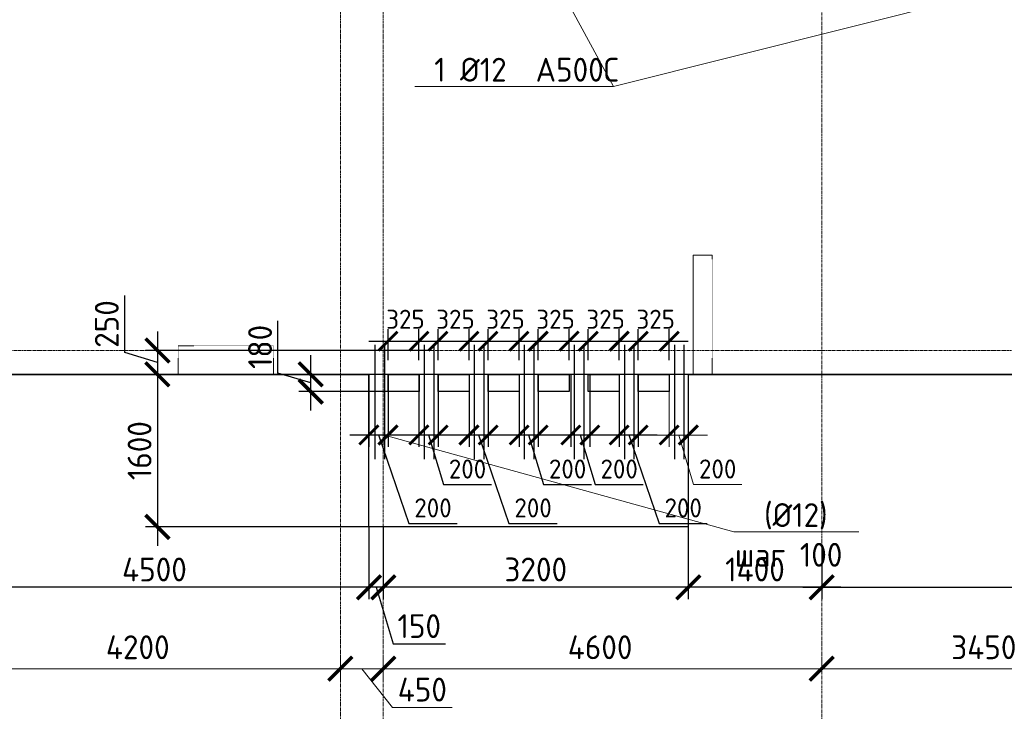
# Model space of a CAD drawing. Header units: millimetres. Extents: x 369815 to 1481759, y -423071 to -27917.
# Tile 210 of 256: x 937213 to 947542, y -94118 to -86863. Entities that reach past the tile are written whole.
import ezdxf
from ezdxf import colors
from ezdxf.entities.mleader import LeaderData, LeaderLine
from ezdxf.math import Vec2, Vec3

# ---------------------------------------------------------------- set-up
doc = ezdxf.new("R2010")
doc.units = ezdxf.units.MM
for name, pattern in [('______5', [1100, 800, -100, 100, -100]), ('DASHED', [7, 5, -2, 0]), ('осевая', [50.8, 31.75, -6.35, 6.35, -6.35])]:
    doc.linetypes.add(name, pattern=pattern)
for name, color, linetype, lineweight in [('RAZMER', 100, 'Continuous', 15), ('Оси', 40, '______5', 18), ('Перекрытие ж_бетон', 1, 'Continuous', 30), ('подоснова', 151, 'Continuous', 5), ('РАЗМЕРЫ', 1, 'Continuous', 9)]:
    doc.layers.add(name, color=color, linetype=linetype, lineweight=lineweight)
doc.layers.add('Колонна_ бетон', color=7, linetype='Continuous', lineweight=50, true_color=0xb4b496)
doc.styles.add('GOST-2.304_Type-B', font='GOST_Common.ttf')
doc.dimstyles.new('СПДС', dxfattribs={"dimscale": 100, "dimtxt": 2.5, "dimasz": 2.5, "dimexe": 1.25, "dimexo": 0, "dimtad": 1, "dimdec": 0, "dimtxsty": 'GOST-2.304_Type-B', "dimblk": 'ARCHTICK', "dimcen": 2.5, "dimdle": 2, "dimadec": 0, "dimazin": 2, "dimtfac": 0.75, "dimtdec": 0, "dimtmove": 1, "dimatfit": 3, "dimfxl": 1, "dimtolj": 1, "dimarcsym": 1})

# ---------------------------------------------------------------- blocks, each defined once
blk = doc.blocks.new('_ArchTick')
at = {"color": 0, "linetype": 'ByBlock', "const_width": 0.15}
blk.add_lwpolyline([(-0.5, -0.5), (0.5, 0.5)], dxfattribs=at)
blk = doc.blocks.new('*D2013')
at = {"color": 1, "lineweight": -2, "transparency": 16777216}
for p, q in [((-81605, -346039), (-81605, -345914)), ((-77405, -346039), (-77405, -345914)), ((-81805, -346039), (-77205, -346039))]:
    blk.add_line(p, q, dxfattribs=at)
at = {"layer": 'DEFPOINTS', "color": 0, "transparency": 16777216}
for p in [(-81605, -346039), (-77405, -346039), (-77405, -346039)]:
    blk.add_point(p, dxfattribs=at)
at = {"color": 1, "lineweight": -2, "transparency": 16777216, "xscale": 250, "yscale": 250, "zscale": 250, "rotation": 180}
blk.add_blockref('_ArchTick', (-81605, -346039), dxfattribs=at)
at = {"color": 1, "lineweight": -2, "transparency": 16777216, "xscale": 250, "yscale": 250, "zscale": 250}
blk.add_blockref('_ArchTick', (-77405, -346039), dxfattribs=at)
at = {"color": 1, "transparency": 16777216, "insert": (-79530, -345814), "char_height": 250, "width": 83333.33, "attachment_point": 5, "style": 'GOST-2.304_Type-B'}
blk.add_mtext('\\A1;4200', dxfattribs=at)
blk = doc.blocks.new('*D2014')
at = {"color": 1, "lineweight": -2, "transparency": 16777216}
for p, q in [((-76955, -346039), (-76955, -345914)), ((-72355, -346039), (-72355, -345914)), ((-77155, -346039), (-72155, -346039))]:
    blk.add_line(p, q, dxfattribs=at)
at = {"layer": 'DEFPOINTS', "color": 0, "transparency": 16777216}
for p in [(-76955, -346039), (-72355, -346039), (-72355, -346039)]:
    blk.add_point(p, dxfattribs=at)
at = {"color": 1, "lineweight": -2, "transparency": 16777216, "xscale": 250, "yscale": 250, "zscale": 250, "rotation": 180}
blk.add_blockref('_ArchTick', (-76955, -346039), dxfattribs=at)
at = {"color": 1, "lineweight": -2, "transparency": 16777216, "xscale": 250, "yscale": 250, "zscale": 250}
blk.add_blockref('_ArchTick', (-72355, -346039), dxfattribs=at)
at = {"color": 1, "transparency": 16777216, "insert": (-74680, -345814), "char_height": 250, "width": 83333.33, "attachment_point": 5, "style": 'GOST-2.304_Type-B'}
blk.add_mtext('\\A1;4600', dxfattribs=at)
blk = doc.blocks.new('*D2015')
at = {"color": 1, "lineweight": -2, "transparency": 16777216}
for p, q in [((-72355, -346039), (-72355, -345914)), ((-68905, -346039), (-68905, -345914)), ((-72555, -346039), (-68705, -346039))]:
    blk.add_line(p, q, dxfattribs=at)
at = {"layer": 'DEFPOINTS', "color": 0, "transparency": 16777216}
for p in [(-72355, -346039), (-68905, -346039), (-68905, -346039)]:
    blk.add_point(p, dxfattribs=at)
at = {"color": 1, "lineweight": -2, "transparency": 16777216, "xscale": 250, "yscale": 250, "zscale": 250, "rotation": 180}
blk.add_blockref('_ArchTick', (-72355, -346039), dxfattribs=at)
at = {"color": 1, "lineweight": -2, "transparency": 16777216, "xscale": 250, "yscale": 250, "zscale": 250}
blk.add_blockref('_ArchTick', (-68905, -346039), dxfattribs=at)
at = {"color": 1, "transparency": 16777216, "insert": (-70655, -345814), "char_height": 250, "width": 83333.33, "attachment_point": 5, "style": 'GOST-2.304_Type-B'}
blk.add_mtext('\\A1;3450', dxfattribs=at)
blk = doc.blocks.new('*D2024')
at = {"color": 1, "lineweight": -2, "transparency": 16777216}
for p, q in [((-77405, -345914), (-77405, -346164)), ((-76955, -345976), (-76955, -346164)), ((-76755, -346039), (-77605, -346039)), ((-77180, -346039), (-76858, -346445)), ((-76858, -346445), (-76233, -346445))]:
    blk.add_line(p, q, dxfattribs=at)
at = {"layer": 'DEFPOINTS', "color": 0, "transparency": 16777216}
for p in [(-77405, -345914), (-76955, -345976), (-77405, -346039)]:
    blk.add_point(p, dxfattribs=at)
at = {"color": 1, "lineweight": -2, "transparency": 16777216, "xscale": 250, "yscale": 250, "zscale": 250, "rotation": 180}
blk.add_blockref('_ArchTick', (-77405, -346039), dxfattribs=at)
at = {"color": 1, "lineweight": -2, "transparency": 16777216, "xscale": 250, "yscale": 250, "zscale": 250}
blk.add_blockref('_ArchTick', (-76955, -346039), dxfattribs=at)
at = {"color": 1, "transparency": 16777216, "insert": (-76545, -346258), "char_height": 250, "attachment_point": 5, "style": 'GOST-2.304_Type-B'}
blk.add_mtext('\\A1;450', dxfattribs=at)
blk = doc.blocks.new('*D2149')
at = {"layer": 'DEFPOINTS', "color": 0, "transparency": 16777216}
for p in [(931864, -90583), (934137, -90583), (966945, -90583)]:
    blk.add_point(p, dxfattribs=at)
at = {"layer": 'РАЗМЕРЫ', "color": 0, "lineweight": -2, "transparency": 16777216}
for p, q in [((931520, -90480), (931520, -90230)), ((931864, -90583), (931864, -90333)), ((931864, -90583), (931520, -90480)), ((966945, -90583), (931739, -90583)), ((934137, -90583), (931739, -90583)), ((931864, -90583), (931864, -90833))]:
    blk.add_line(p, q, dxfattribs=at)
at = {"layer": 'РАЗМЕРЫ', "color": 0, "lineweight": -2, "transparency": 16777216, "xscale": 250, "yscale": 250, "zscale": 250}
for rotation in [90, 270]:
    blk.add_blockref('_ArchTick', (931864, -90583), dxfattribs=dict(at, rotation=rotation))
at = {"layer": 'РАЗМЕРЫ', "color": 0, "transparency": 16777216, "insert": (931332, -90355), "char_height": 250, "attachment_point": 5, "rotation": 90, "style": 'GOST-2.304_Type-B'}
blk.add_mtext('\\A1;0', dxfattribs=at)
blk = doc.blocks.new('подложка стн 1-го этажа')
at = {"layer": 'Колонна_ бетон', "color": 252, "linetype": 'DASHED', "lineweight": 0, "ltscale": 0.5, "true_color": 0x939598, "transparency": 33554687}
for p, q in [((20044, 10712, -200), (20044, 9462, -200)), ((20244, 10712, -200), (20044, 10712, -200)), ((20244, 9462, -200), (20244, 10712, -200)), ((14644, 9762, -200), (14644, 9462, -200)), ((14644, 9762, -200), (15644, 9762, -200)), ((15644, 9762, -200), (15644, 9462, -200)), ((15644, 9462, -200), (14644, 9462, -200)), ((20244, 9462, -200), (20044, 9462, -200))]:
    blk.add_line(p, q, dxfattribs=at)
blk = doc.blocks.new('*D2074')
at = {"layer": 'DEFPOINTS', "color": 0, "transparency": 16777216}
for p in [(941496, -90333), (938658, -90583), (941478, -90583)]:
    blk.add_point(p, dxfattribs=at)
at = {"layer": 'РАЗМЕРЫ', "color": 0, "lineweight": -2, "transparency": 16777216}
for p, q in [((938315, -90355), (938315, -89755)), ((938658, -90133), (938658, -90783)), ((938658, -90458), (938315, -90355)), ((941496, -90333), (938533, -90333)), ((941478, -90583), (938533, -90583))]:
    blk.add_line(p, q, dxfattribs=at)
at = {"layer": 'РАЗМЕРЫ', "color": 0, "lineweight": -2, "transparency": 16777216, "xscale": 250, "yscale": 250, "zscale": 250}
for p, rotation in [((938658, -90333), 90), ((938658, -90583), 270)]:
    blk.add_blockref('_ArchTick', p, dxfattribs=dict(at, rotation=rotation))
at = {"layer": 'РАЗМЕРЫ', "color": 0, "transparency": 16777216, "insert": (938127, -90055), "char_height": 250, "attachment_point": 5, "rotation": 90, "style": 'GOST-2.304_Type-B'}
blk.add_mtext('\\A1;250', dxfattribs=at)
blk = doc.blocks.new('*D2075')
at = {"layer": 'DEFPOINTS', "color": 0, "transparency": 16777216}
for p in [(941846, -90583), (938658, -92183), (941676, -92183)]:
    blk.add_point(p, dxfattribs=at)
at = {"layer": 'РАЗМЕРЫ', "color": 0, "lineweight": -2, "transparency": 16777216}
for p, q in [((938658, -90383), (938658, -92383)), ((941846, -90583), (938533, -90583)), ((941676, -92183), (938533, -92183))]:
    blk.add_line(p, q, dxfattribs=at)
at = {"layer": 'РАЗМЕРЫ', "color": 0, "lineweight": -2, "transparency": 16777216, "xscale": 250, "yscale": 250, "zscale": 250}
for p, rotation in [((938658, -90583), 90), ((938658, -92183), 270)]:
    blk.add_blockref('_ArchTick', p, dxfattribs=dict(at, rotation=rotation))
at = {"layer": 'РАЗМЕРЫ', "color": 0, "transparency": 16777216, "insert": (938471, -91383), "char_height": 250, "attachment_point": 5, "rotation": 90, "style": 'GOST-2.304_Type-B'}
blk.add_mtext('\\A1;1600', dxfattribs=at)
blk = doc.blocks.new('*D2076')
at = {"layer": 'DEFPOINTS', "color": 0, "transparency": 16777216}
for p in [(940266, -90583), (941272, -90583, 0), (941272, -90763, 0)]:
    blk.add_point(p, dxfattribs=at)
at = {"layer": 'РАЗМЕРЫ', "color": 0, "lineweight": -2, "transparency": 16777216}
for p, q in [((939922, -90570), (939922, -90020)), ((940266, -90963), (940266, -90383)), ((940266, -90673), (939922, -90570)), ((941272, -90583), (940141, -90583)), ((941272, -90763), (940141, -90763))]:
    blk.add_line(p, q, dxfattribs=at)
at = {"layer": 'РАЗМЕРЫ', "color": 0, "lineweight": -2, "transparency": 16777216, "xscale": 250, "yscale": 250, "zscale": 250}
for p, rotation in [((940266, -90583), 90), ((940266, -90763), 270)]:
    blk.add_blockref('_ArchTick', p, dxfattribs=dict(at, rotation=rotation))
at = {"layer": 'РАЗМЕРЫ', "color": 0, "transparency": 16777216, "insert": (939735, -90295), "char_height": 250, "attachment_point": 5, "rotation": 90, "style": 'GOST-2.304_Type-B'}
blk.add_mtext('\\A1;180', dxfattribs=at)
blk = doc.blocks.new('*D2077')
at = {"layer": 'DEFPOINTS', "color": 0, "transparency": 16777216}
for p in [(943502, -90583, 0), (943702, -90583), (943702, -91219)]:
    blk.add_point(p, dxfattribs=at)
at = {"layer": 'РАЗМЕРЫ', "color": 0, "lineweight": -2, "transparency": 16777216}
for p, q in [((943502, -90583), (943502, -91344)), ((943702, -90583), (943702, -91344)), ((943302, -91219), (943902, -91219)), ((943602, -91219), (943921, -92147)), ((943921, -92147), (944426, -92147))]:
    blk.add_line(p, q, dxfattribs=at)
at = {"layer": 'РАЗМЕРЫ', "color": 0, "lineweight": -2, "transparency": 16777216, "xscale": 200, "yscale": 200, "zscale": 200, "rotation": 180}
blk.add_blockref('_ArchTick', (943502, -91219), dxfattribs=at)
at = {"layer": 'РАЗМЕРЫ', "color": 0, "lineweight": -2, "transparency": 16777216, "xscale": 200, "yscale": 200, "zscale": 200}
blk.add_blockref('_ArchTick', (943702, -91219), dxfattribs=at)
at = {"layer": 'РАЗМЕРЫ', "color": 0, "transparency": 16777216, "insert": (944174, -91984), "char_height": 200, "attachment_point": 5, "style": 'GOST-2.304_Type-B'}
blk.add_mtext('\\A1;200', dxfattribs=at)
blk = doc.blocks.new('*D2078')
at = {"layer": 'DEFPOINTS', "color": 0, "transparency": 16777216}
for p in [(941402, -90583, 0), (941602, -90583), (941602, -91219)]:
    blk.add_point(p, dxfattribs=at)
at = {"layer": 'РАЗМЕРЫ', "color": 0, "lineweight": -2, "transparency": 16777216}
for p, q in [((941402, -90583), (941402, -91344)), ((941602, -90583), (941602, -91344)), ((941202, -91219), (941802, -91219)), ((941502, -91219), (941658, -91738)), ((941658, -91738), (942163, -91738))]:
    blk.add_line(p, q, dxfattribs=at)
at = {"layer": 'РАЗМЕРЫ', "color": 0, "lineweight": -2, "transparency": 16777216, "xscale": 200, "yscale": 200, "zscale": 200, "rotation": 180}
blk.add_blockref('_ArchTick', (941402, -91219), dxfattribs=at)
at = {"layer": 'РАЗМЕРЫ', "color": 0, "lineweight": -2, "transparency": 16777216, "xscale": 200, "yscale": 200, "zscale": 200}
blk.add_blockref('_ArchTick', (941602, -91219), dxfattribs=at)
at = {"layer": 'РАЗМЕРЫ', "color": 0, "transparency": 16777216, "insert": (941911, -91576), "char_height": 200, "attachment_point": 5, "style": 'GOST-2.304_Type-B'}
blk.add_mtext('\\A1;200', dxfattribs=at)
blk = doc.blocks.new('*D2079')
at = {"layer": 'DEFPOINTS', "color": 0, "transparency": 16777216}
for p in [(940877, -90583, 0), (941077, -90583), (941077, -91219)]:
    blk.add_point(p, dxfattribs=at)
at = {"layer": 'РАЗМЕРЫ', "color": 0, "lineweight": -2, "transparency": 16777216}
for p, q in [((940877, -90583), (940877, -91344)), ((941077, -90583), (941077, -91344)), ((940677, -91219), (941277, -91219)), ((940977, -91219), (941297, -92147)), ((941297, -92147), (941802, -92147))]:
    blk.add_line(p, q, dxfattribs=at)
at = {"layer": 'РАЗМЕРЫ', "color": 0, "lineweight": -2, "transparency": 16777216, "xscale": 200, "yscale": 200, "zscale": 200, "rotation": 180}
blk.add_blockref('_ArchTick', (940877, -91219), dxfattribs=at)
at = {"layer": 'РАЗМЕРЫ', "color": 0, "lineweight": -2, "transparency": 16777216, "xscale": 200, "yscale": 200, "zscale": 200}
blk.add_blockref('_ArchTick', (941077, -91219), dxfattribs=at)
at = {"layer": 'РАЗМЕРЫ', "color": 0, "transparency": 16777216, "insert": (941549, -91984), "char_height": 200, "attachment_point": 5, "style": 'GOST-2.304_Type-B'}
blk.add_mtext('\\A1;200', dxfattribs=at)
blk = doc.blocks.new('*D2080')
at = {"layer": 'DEFPOINTS', "color": 0, "transparency": 16777216}
for p in [(942452, -90583, 0), (942652, -90583), (942652, -91219)]:
    blk.add_point(p, dxfattribs=at)
at = {"layer": 'РАЗМЕРЫ', "color": 0, "lineweight": -2, "transparency": 16777216}
for p, q in [((942452, -90583), (942452, -91344)), ((942652, -90583), (942652, -91344)), ((942252, -91219), (942852, -91219)), ((942552, -91219), (942708, -91738)), ((942708, -91738), (943213, -91738))]:
    blk.add_line(p, q, dxfattribs=at)
at = {"layer": 'РАЗМЕРЫ', "color": 0, "lineweight": -2, "transparency": 16777216, "xscale": 200, "yscale": 200, "zscale": 200, "rotation": 180}
blk.add_blockref('_ArchTick', (942452, -91219), dxfattribs=at)
at = {"layer": 'РАЗМЕРЫ', "color": 0, "lineweight": -2, "transparency": 16777216, "xscale": 200, "yscale": 200, "zscale": 200}
blk.add_blockref('_ArchTick', (942652, -91219), dxfattribs=at)
at = {"layer": 'РАЗМЕРЫ', "color": 0, "transparency": 16777216, "insert": (942961, -91576), "char_height": 200, "attachment_point": 5, "style": 'GOST-2.304_Type-B'}
blk.add_mtext('\\A1;200', dxfattribs=at)
blk = doc.blocks.new('*D2081')
at = {"layer": 'DEFPOINTS', "color": 0, "transparency": 16777216}
for p in [(941927, -90583, 0), (942127, -90583), (942127, -91219)]:
    blk.add_point(p, dxfattribs=at)
at = {"layer": 'РАЗМЕРЫ', "color": 0, "lineweight": -2, "transparency": 16777216}
for p, q in [((941927, -90583), (941927, -91344)), ((942127, -90583), (942127, -91344)), ((941727, -91219), (942327, -91219)), ((942027, -91219), (942346, -92147)), ((942346, -92147), (942851, -92147))]:
    blk.add_line(p, q, dxfattribs=at)
at = {"layer": 'РАЗМЕРЫ', "color": 0, "lineweight": -2, "transparency": 16777216, "xscale": 200, "yscale": 200, "zscale": 200, "rotation": 180}
blk.add_blockref('_ArchTick', (941927, -91219), dxfattribs=at)
at = {"layer": 'РАЗМЕРЫ', "color": 0, "lineweight": -2, "transparency": 16777216, "xscale": 200, "yscale": 200, "zscale": 200}
blk.add_blockref('_ArchTick', (942127, -91219), dxfattribs=at)
at = {"layer": 'РАЗМЕРЫ', "color": 0, "transparency": 16777216, "insert": (942599, -91984), "char_height": 200, "attachment_point": 5, "style": 'GOST-2.304_Type-B'}
blk.add_mtext('\\A1;200', dxfattribs=at)
blk = doc.blocks.new('*D2082')
at = {"layer": 'DEFPOINTS', "color": 0, "transparency": 16777216}
for p in [(942994, -90583, 0), (943194, -90583), (943194, -91219)]:
    blk.add_point(p, dxfattribs=at)
at = {"layer": 'РАЗМЕРЫ', "color": 0, "lineweight": -2, "transparency": 16777216}
for p, q in [((942994, -90583), (942994, -91344)), ((943194, -90583), (943194, -91344)), ((942794, -91219), (943394, -91219)), ((943094, -91219), (943249, -91738)), ((943249, -91738), (943754, -91738))]:
    blk.add_line(p, q, dxfattribs=at)
at = {"layer": 'РАЗМЕРЫ', "color": 0, "lineweight": -2, "transparency": 16777216, "xscale": 200, "yscale": 200, "zscale": 200, "rotation": 180}
blk.add_blockref('_ArchTick', (942994, -91219), dxfattribs=at)
at = {"layer": 'РАЗМЕРЫ', "color": 0, "lineweight": -2, "transparency": 16777216, "xscale": 200, "yscale": 200, "zscale": 200}
blk.add_blockref('_ArchTick', (943194, -91219), dxfattribs=at)
at = {"layer": 'РАЗМЕРЫ', "color": 0, "transparency": 16777216, "insert": (943502, -91576), "char_height": 200, "attachment_point": 5, "style": 'GOST-2.304_Type-B'}
blk.add_mtext('\\A1;200', dxfattribs=at)
blk = doc.blocks.new('*D2083')
at = {"layer": 'DEFPOINTS', "color": 0, "transparency": 16777216}
for p in [(941402, -90235), (941077, -90433), (941402, -90433, 0)]:
    blk.add_point(p, dxfattribs=at)
at = {"layer": 'РАЗМЕРЫ', "color": 0, "lineweight": -2, "transparency": 16777216}
for p, q in [((941077, -90433), (941077, -90110)), ((941402, -90433), (941402, -90110)), ((940877, -90235), (941602, -90235))]:
    blk.add_line(p, q, dxfattribs=at)
at = {"layer": 'РАЗМЕРЫ', "color": 0, "lineweight": -2, "transparency": 16777216, "xscale": 200, "yscale": 200, "zscale": 200, "rotation": 180}
blk.add_blockref('_ArchTick', (941077, -90235), dxfattribs=at)
at = {"layer": 'РАЗМЕРЫ', "color": 0, "lineweight": -2, "transparency": 16777216, "xscale": 200, "yscale": 200, "zscale": 200}
blk.add_blockref('_ArchTick', (941402, -90235), dxfattribs=at)
at = {"layer": 'РАЗМЕРЫ', "color": 0, "transparency": 16777216, "insert": (941260, -90005), "char_height": 200, "attachment_point": 5, "style": 'GOST-2.304_Type-B'}
blk.add_mtext('\\A1;325', dxfattribs=at)
blk = doc.blocks.new('*D2084')
at = {"layer": 'DEFPOINTS', "color": 0, "transparency": 16777216}
for p in [(941927, -90235), (941602, -90433), (941927, -90433, 0)]:
    blk.add_point(p, dxfattribs=at)
at = {"layer": 'РАЗМЕРЫ', "color": 0, "lineweight": -2, "transparency": 16777216}
for p, q in [((941602, -90433), (941602, -90110)), ((941927, -90433), (941927, -90110)), ((941402, -90235), (942127, -90235))]:
    blk.add_line(p, q, dxfattribs=at)
at = {"layer": 'РАЗМЕРЫ', "color": 0, "lineweight": -2, "transparency": 16777216, "xscale": 200, "yscale": 200, "zscale": 200, "rotation": 180}
blk.add_blockref('_ArchTick', (941602, -90235), dxfattribs=at)
at = {"layer": 'РАЗМЕРЫ', "color": 0, "lineweight": -2, "transparency": 16777216, "xscale": 200, "yscale": 200, "zscale": 200}
blk.add_blockref('_ArchTick', (941927, -90235), dxfattribs=at)
at = {"layer": 'РАЗМЕРЫ', "color": 0, "transparency": 16777216, "insert": (941785, -90005), "char_height": 200, "attachment_point": 5, "style": 'GOST-2.304_Type-B'}
blk.add_mtext('\\A1;325', dxfattribs=at)
blk = doc.blocks.new('*D2085')
at = {"layer": 'DEFPOINTS', "color": 0, "transparency": 16777216}
for p in [(942452, -90235), (942127, -90433), (942452, -90433, 0)]:
    blk.add_point(p, dxfattribs=at)
at = {"layer": 'РАЗМЕРЫ', "color": 0, "lineweight": -2, "transparency": 16777216}
for p, q in [((942127, -90433), (942127, -90110)), ((942452, -90433), (942452, -90110)), ((941927, -90235), (942652, -90235))]:
    blk.add_line(p, q, dxfattribs=at)
at = {"layer": 'РАЗМЕРЫ', "color": 0, "lineweight": -2, "transparency": 16777216, "xscale": 200, "yscale": 200, "zscale": 200, "rotation": 180}
blk.add_blockref('_ArchTick', (942127, -90235), dxfattribs=at)
at = {"layer": 'РАЗМЕРЫ', "color": 0, "lineweight": -2, "transparency": 16777216, "xscale": 200, "yscale": 200, "zscale": 200}
blk.add_blockref('_ArchTick', (942452, -90235), dxfattribs=at)
at = {"layer": 'РАЗМЕРЫ', "color": 0, "transparency": 16777216, "insert": (942310, -90005), "char_height": 200, "attachment_point": 5, "style": 'GOST-2.304_Type-B'}
blk.add_mtext('\\A1;325', dxfattribs=at)
blk = doc.blocks.new('*D2086')
at = {"layer": 'DEFPOINTS', "color": 0, "transparency": 16777216}
for p in [(942977, -90235), (942652, -90433), (942977, -90433, 0)]:
    blk.add_point(p, dxfattribs=at)
at = {"layer": 'РАЗМЕРЫ', "color": 0, "lineweight": -2, "transparency": 16777216}
for p, q in [((942652, -90433), (942652, -90110)), ((942977, -90433), (942977, -90110)), ((942452, -90235), (943177, -90235))]:
    blk.add_line(p, q, dxfattribs=at)
at = {"layer": 'РАЗМЕРЫ', "color": 0, "lineweight": -2, "transparency": 16777216, "xscale": 200, "yscale": 200, "zscale": 200, "rotation": 180}
blk.add_blockref('_ArchTick', (942652, -90235), dxfattribs=at)
at = {"layer": 'РАЗМЕРЫ', "color": 0, "lineweight": -2, "transparency": 16777216, "xscale": 200, "yscale": 200, "zscale": 200}
blk.add_blockref('_ArchTick', (942977, -90235), dxfattribs=at)
at = {"layer": 'РАЗМЕРЫ', "color": 0, "transparency": 16777216, "insert": (942835, -90005), "char_height": 200, "attachment_point": 5, "style": 'GOST-2.304_Type-B'}
blk.add_mtext('\\A1;325', dxfattribs=at)
blk = doc.blocks.new('*D2087')
at = {"layer": 'DEFPOINTS', "color": 0, "transparency": 16777216}
for p in [(943502, -90235), (943177, -90433), (943502, -90433, 0)]:
    blk.add_point(p, dxfattribs=at)
at = {"layer": 'РАЗМЕРЫ', "color": 0, "lineweight": -2, "transparency": 16777216}
for p, q in [((943177, -90433), (943177, -90110)), ((943502, -90433), (943502, -90110)), ((942977, -90235), (943702, -90235))]:
    blk.add_line(p, q, dxfattribs=at)
at = {"layer": 'РАЗМЕРЫ', "color": 0, "lineweight": -2, "transparency": 16777216, "xscale": 200, "yscale": 200, "zscale": 200, "rotation": 180}
blk.add_blockref('_ArchTick', (943177, -90235), dxfattribs=at)
at = {"layer": 'РАЗМЕРЫ', "color": 0, "lineweight": -2, "transparency": 16777216, "xscale": 200, "yscale": 200, "zscale": 200}
blk.add_blockref('_ArchTick', (943502, -90235), dxfattribs=at)
at = {"layer": 'РАЗМЕРЫ', "color": 0, "transparency": 16777216, "insert": (943360, -90005), "char_height": 200, "attachment_point": 5, "style": 'GOST-2.304_Type-B'}
blk.add_mtext('\\A1;325', dxfattribs=at)
blk = doc.blocks.new('*D2088')
at = {"layer": 'DEFPOINTS', "color": 0, "transparency": 16777216}
for p in [(944027, -90235), (943702, -90433), (944027, -90433, 0)]:
    blk.add_point(p, dxfattribs=at)
at = {"layer": 'РАЗМЕРЫ', "color": 0, "lineweight": -2, "transparency": 16777216}
for p, q in [((943702, -90433), (943702, -90110)), ((944027, -90433), (944027, -90110)), ((943502, -90235), (944227, -90235))]:
    blk.add_line(p, q, dxfattribs=at)
at = {"layer": 'РАЗМЕРЫ', "color": 0, "lineweight": -2, "transparency": 16777216, "xscale": 200, "yscale": 200, "zscale": 200, "rotation": 180}
blk.add_blockref('_ArchTick', (943702, -90235), dxfattribs=at)
at = {"layer": 'РАЗМЕРЫ', "color": 0, "lineweight": -2, "transparency": 16777216, "xscale": 200, "yscale": 200, "zscale": 200}
blk.add_blockref('_ArchTick', (944027, -90235), dxfattribs=at)
at = {"layer": 'РАЗМЕРЫ', "color": 0, "transparency": 16777216, "insert": (943885, -90005), "char_height": 200, "attachment_point": 5, "style": 'GOST-2.304_Type-B'}
blk.add_mtext('\\A1;325', dxfattribs=at)
blk = doc.blocks.new('*D2161')
at = {"layer": 'DEFPOINTS', "color": 0, "transparency": 16777216}
for p in [(944227, -92183), (945627, -92401), (944227, -92817)]:
    blk.add_point(p, dxfattribs=at)
at = {"layer": 'РАЗМЕРЫ', "color": 0, "lineweight": -2, "transparency": 16777216}
for p, q in [((944227, -92183), (944227, -92942)), ((945627, -92401), (945627, -92942)), ((945827, -92817), (944027, -92817))]:
    blk.add_line(p, q, dxfattribs=at)
at = {"layer": 'РАЗМЕРЫ', "color": 0, "lineweight": -2, "transparency": 16777216, "xscale": 250, "yscale": 250, "zscale": 250, "rotation": 180}
blk.add_blockref('_ArchTick', (944227, -92817), dxfattribs=at)
at = {"layer": 'РАЗМЕРЫ', "color": 0, "lineweight": -2, "transparency": 16777216, "xscale": 250, "yscale": 250, "zscale": 250}
blk.add_blockref('_ArchTick', (945627, -92817), dxfattribs=at)
at = {"layer": 'РАЗМЕРЫ', "color": 0, "transparency": 16777216, "insert": (944927, -92630), "char_height": 250, "attachment_point": 5, "style": 'GOST-2.304_Type-B'}
blk.add_mtext('\\A1;1400', dxfattribs=at)
blk = doc.blocks.new('*D2162')
at = {"layer": 'DEFPOINTS', "color": 0, "transparency": 16777216}
for p in [(941027, -92183), (944227, -92183), (941027, -92817)]:
    blk.add_point(p, dxfattribs=at)
at = {"layer": 'РАЗМЕРЫ', "color": 0, "lineweight": -2, "transparency": 16777216}
for p, q in [((941027, -92183), (941027, -92942)), ((944227, -92183), (944227, -92942)), ((944427, -92817), (940827, -92817))]:
    blk.add_line(p, q, dxfattribs=at)
at = {"layer": 'РАЗМЕРЫ', "color": 0, "lineweight": -2, "transparency": 16777216, "xscale": 250, "yscale": 250, "zscale": 250, "rotation": 180}
blk.add_blockref('_ArchTick', (941027, -92817), dxfattribs=at)
at = {"layer": 'РАЗМЕРЫ', "color": 0, "lineweight": -2, "transparency": 16777216, "xscale": 250, "yscale": 250, "zscale": 250}
blk.add_blockref('_ArchTick', (944227, -92817), dxfattribs=at)
at = {"layer": 'РАЗМЕРЫ', "color": 0, "transparency": 16777216, "insert": (942627, -92630), "char_height": 250, "attachment_point": 5, "style": 'GOST-2.304_Type-B'}
blk.add_mtext('\\A1;3200', dxfattribs=at)
blk = doc.blocks.new('*D2106')
at = {"layer": 'DEFPOINTS', "color": 0, "transparency": 16777216}
for p in [(940877, -92178), (941027, -92183), (940877, -92817)]:
    blk.add_point(p, dxfattribs=at)
at = {"layer": 'РАЗМЕРЫ', "color": 0, "lineweight": -2, "transparency": 16777216}
for p, q in [((940877, -92178), (940877, -92942)), ((941027, -92183), (941027, -92942)), ((941227, -92817), (940677, -92817)), ((940952, -92817), (941130, -93411)), ((941130, -93411), (941680, -93411))]:
    blk.add_line(p, q, dxfattribs=at)
at = {"layer": 'РАЗМЕРЫ', "color": 0, "lineweight": -2, "transparency": 16777216, "xscale": 250, "yscale": 250, "zscale": 250, "rotation": 180}
blk.add_blockref('_ArchTick', (940877, -92817), dxfattribs=at)
at = {"layer": 'РАЗМЕРЫ', "color": 0, "lineweight": -2, "transparency": 16777216, "xscale": 250, "yscale": 250, "zscale": 250}
blk.add_blockref('_ArchTick', (941027, -92817), dxfattribs=at)
at = {"layer": 'РАЗМЕРЫ', "color": 0, "transparency": 16777216, "insert": (941405, -93224), "char_height": 250, "attachment_point": 5, "style": 'GOST-2.304_Type-B'}
blk.add_mtext('\\A1;150', dxfattribs=at)
blk = doc.blocks.new('*D2107')
at = {"layer": 'DEFPOINTS', "color": 0, "transparency": 16777216}
for p in [(940877, -92178), (936377, -92620), (936377, -92817)]:
    blk.add_point(p, dxfattribs=at)
at = {"layer": 'РАЗМЕРЫ', "color": 0, "lineweight": -2, "transparency": 16777216}
for p, q in [((940877, -92178), (940877, -92942)), ((936377, -92620), (936377, -92942)), ((941077, -92817), (936177, -92817))]:
    blk.add_line(p, q, dxfattribs=at)
at = {"layer": 'РАЗМЕРЫ', "color": 0, "lineweight": -2, "transparency": 16777216, "xscale": 250, "yscale": 250, "zscale": 250, "rotation": 180}
blk.add_blockref('_ArchTick', (936377, -92817), dxfattribs=at)
at = {"layer": 'РАЗМЕРЫ', "color": 0, "lineweight": -2, "transparency": 16777216, "xscale": 250, "yscale": 250, "zscale": 250}
blk.add_blockref('_ArchTick', (940877, -92817), dxfattribs=at)
at = {"layer": 'РАЗМЕРЫ', "color": 0, "transparency": 16777216, "insert": (938627, -92630), "char_height": 250, "attachment_point": 5, "style": 'GOST-2.304_Type-B'}
blk.add_mtext('\\A1;4500', dxfattribs=at)
blk = doc.blocks.new('*D2109')
at = {"layer": 'DEFPOINTS', "color": 0, "transparency": 16777216}
for p in [(945627, -92401), (953677, -92363), (953677, -92817)]:
    blk.add_point(p, dxfattribs=at)
at = {"layer": 'РАЗМЕРЫ', "color": 0, "lineweight": -2, "transparency": 16777216}
for p, q in [((945627, -92401), (945627, -92942)), ((953677, -92363), (953677, -92942)), ((945427, -92817), (953877, -92817))]:
    blk.add_line(p, q, dxfattribs=at)
at = {"layer": 'РАЗМЕРЫ', "color": 0, "lineweight": -2, "transparency": 16777216, "xscale": 250, "yscale": 250, "zscale": 250, "rotation": 180}
blk.add_blockref('_ArchTick', (945627, -92817), dxfattribs=at)
at = {"layer": 'РАЗМЕРЫ', "color": 0, "lineweight": -2, "transparency": 16777216, "xscale": 250, "yscale": 250, "zscale": 250}
blk.add_blockref('_ArchTick', (953677, -92817), dxfattribs=at)
at = {"layer": 'РАЗМЕРЫ', "color": 0, "transparency": 16777216, "insert": (949652, -92630), "char_height": 250, "attachment_point": 5, "style": 'GOST-2.304_Type-B'}
blk.add_mtext('\\A1;8050', dxfattribs=at)
blk = doc.blocks.new('_None')
blk = doc.blocks.new('оси блок 2')
at = {"layer": 'Оси', "color": 16, "linetype": 'осевая', "lineweight": 0, "transparency": 33554687}
for p, q in [((-72354.7, -322543), (-72354.7, -347914.1)), ((-77404.7, -323084.4), (-77404.7, -347462.5)), ((-76954.7, -323084.4), (-76954.7, -347468.4)), ((-89822.3, -342701.3), (-37238.5, -342701.3))]:
    blk.add_line(p, q, dxfattribs=at)
for base, p1, p2, picture, middle in [((-77404.7, -346038.9), (-81604.7, -346038.9), (-77404.7, -346038.9), '*D2013', (-79529.9, -346038.9)), ((-72354.7, -346038.9), (-76954.7, -346038.9), (-72354.7, -346038.9), '*D2014', (-74679.9, -346038.9)), ((-68904.7, -346038.9), (-72354.7, -346038.9), (-68904.7, -346038.9), '*D2015', (-70654.9, -346038.9))]:
    dim = blk.add_linear_dim(base=base, p1=p1, p2=p2, dimstyle='СПДС', override={"dimgap": 1})
    dim.commit()
    dim.dimension.update_dxf_attribs({"geometry": picture, "text_midpoint": middle, "dimtype": 128})
dim = blk.add_linear_dim(base=(-77404.7, -346038.9), p1=(-76954.7, -345976.4), p2=(-77404.7, -345913.9), dimstyle='СПДС')
dim.commit()
dim.dimension.update_dxf_attribs({"geometry": '*D2024', "text_midpoint": (-76795.1, -346445.2), "dimtype": 128})

msp = doc.modelspace()

# ---------------------------------------------------------------- linework, layer by layer
at = {"layer": 'RAZMER', "lineweight": 30}
for points, elevation in [([(940939.1, -90272.5), (940939.1, -91472.5)], 0.1), ([(941039.1, -90272.5), (941039.1, -91472.5)], 0.1), ([(941456.4, -90272.5), (941456.3, -91472.5)], 0.1), ([(941556.4, -90272.5), (941556.3, -91472.5)], 0.1), ([(941981.4, -90272.5), (941981.3, -91472.5)], 0.1), ([(942081.4, -90272.5), (942081.3, -91472.5)], 0.1), ([(942506.4, -90272.5), (942506.4, -91472.5)], 0), ([(942606.4, -90272.5), (942606.4, -91472.5)], 0), ([(943031.3, -90272.5), (943031.3, -91472.5)], 0.2), ([(943131.3, -90272.5), (943131.3, -91472.5)], 0.2), ([(943556.3, -90272.5), (943556.3, -91472.5)], 0.2), ([(943656.3, -90272.5), (943656.3, -91472.5)], 0.2), ([(944081.3, -90272.5), (944081.3, -91472.5)], 0.1), ([(944181.3, -90272.5), (944181.3, -91472.5)], 0.1)]:
    msp.add_lwpolyline(points, dxfattribs=dict(at, elevation=elevation))
at = {"layer": 'Перекрытие ж_бетон'}
for p, q in [((940877, -92183.2, -360), (940877, -90583.2, -360)), ((944227.4, -90583.2, -360), (944227.4, -92183.2, -360)), ((944227.4, -92183.2, -360), (940877, -92183.2, -360))]:
    msp.add_line(p, q, dxfattribs=at)
at = {"layer": 'Перекрытие ж_бетон', "elevation": -360}
for points in [[(932027.3, -90583.2), (940877.4, -90583.2)], [(944227.4, -90583.2), (950577.5, -90583.2), (950577.5, -90583.2), (953927.5, -90583.2), (953927.5, -90583.2), (955977.3, -90583.2)]]:
    msp.add_lwpolyline(points, dxfattribs=at)
at = {"layer": 'Перекрытие ж_бетон'}
for points, elevation in [([(941403.2, -90763.1), (941078.2, -90763.1), (941077.4, -90583.2), (941402.4, -90583.2)], -360), ([(941928.2, -90763.1), (941603.2, -90763.1), (941602.5, -90583.2), (941927.5, -90583.2)], -360.1), ([(942453.1, -90763.1), (942128.1, -90763.1), (942127.4, -90583.2), (942452.4, -90583.2)], -360), ([(942978.2, -90763.1), (942653.2, -90763.1), (942652.4, -90583.2), (942977.4, -90583.2)], -360.1), ([(943503.1, -90763.1), (943178.1, -90763.1), (943177.3, -90583.2), (943502.3, -90583.2)], -360.1), ([(944027.4, -90763.1), (943702.3, -90763.2), (943702.3, -90583.2), (944027.3, -90583.2)], -359.9)]:
    msp.add_lwpolyline(points, close=True, dxfattribs=dict(at, elevation=elevation))
at = {"layer": 'РАЗМЕРЫ'}
for p, q in [((944027.4, -90583.2, -360), (944027.4, -91344.3, -360)), ((944227.4, -90583.2, -360), (944227.4, -91344.3, -360)), ((943827.4, -91219.3, -360), (944427.4, -91219.3, -360)), ((944127.4, -91219.3, -360), (944283, -91738.1, -360)), ((944283, -91738.1, -360), (944788, -91738.1, -360))]:
    msp.add_line(p, q, dxfattribs=at)

# ---------------------------------------------------------------- block references
msp.add_blockref('подложка стн 1-го этажа', (924233.4, -100045, 200))
msp.add_blockref('оси блок 2', (1017982, 252368.1, -360), dxfattribs=at)
at = {"layer": 'РАЗМЕРЫ', "xscale": 200, "yscale": 200, "zscale": 200, "rotation": 180}
msp.add_blockref('_ArchTick', (944027.4, -91219.3, -360), dxfattribs=at)
at = {"layer": 'РАЗМЕРЫ', "xscale": 200, "yscale": 200, "zscale": 200}
msp.add_blockref('_ArchTick', (944227.4, -91219.3, -360), dxfattribs=at)

# ---------------------------------------------------------------- texts
at = {"layer": 'РАЗМЕРЫ', "insert": (944535.5, -91575.6, -360), "char_height": 200, "attachment_point": 5, "style": 'GOST-2.304_Type-B'}
msp.add_mtext('\\A1;200', dxfattribs=at)

# ---------------------------------------------------------------- dimensions: what is measured, and where the dimension line sits
at = {"layer": 'РАЗМЕРЫ'}
for base, p1, p2, angle, override, picture, middle in [((938658.4, -90583.2, -360), (941496.3, -90333.2, -360), (941477.9, -90583.2, -360), 90, {"dimrnd": 5}, '*D2074', (938127.1, -90292.5, -360)), ((940266.1, -90583.2, -360), (941272.4, -90763.1, -360), (941272.4, -90583.2, -360), 270, {"dimrnd": 5}, '*D2076', (939734.9, -90507.5, -360)), ((931863.5650054, -90583.1906397, -359.999997), (966944.975178, -90583.1906397, -359.999997), (934137.0587391, -90583.1906397, -359.999997), 90, {"dimrnd": 5}, '*D2149', (931332.3150054, -90417.5656397, -359.999997)), ((938658.4, -92183.2, -360), (941845.5, -90583.2, -360), (941676.4, -92183.2, -360), 90, {"dimrnd": 5}, '*D2075', (938470.9, -91383.2, -360)), ((941602.5, -91219.3, -360.1), (941402.5, -90583.2, -360.1), (941602.5, -90583.2, -360.1), 180, {"dimtxt": 2, "dimasz": 2, "dimrnd": 5}, '*D2078', (941720.6, -91575.6, -360.1)), ((942652.4, -91219.3, -360.1), (942452.4, -90583.2, -360), (942652.4, -90583.2, -360.1), 180, {"dimtxt": 2, "dimasz": 2, "dimrnd": 5}, '*D2080', (942770.6, -91575.6, -360.1)), ((943193.7, -91219.3, -360), (942993.7, -90583.2, -360), (943193.7, -90583.2, -360), 180, {"dimtxt": 2, "dimasz": 2, "dimrnd": 5}, '*D2082', (943311.8, -91575.6, -360))]:
    dim = msp.add_linear_dim(base=base, p1=p1, p2=p2, angle=angle, dimstyle='СПДС', override=override, dxfattribs=at)
    dim.commit()
    dim.dimension.update_dxf_attribs({"geometry": picture, "text_midpoint": middle})
for base, p1, p2, picture, middle in [((941402.4, -90234.6, -360), (941077.4, -90433.2, -360), (941402.4, -90433.2, -360), '*D2083', (941259.9, -90168, -360)), ((941927.4, -90234.6, -360), (941602.4, -90433.2, -360), (941927.4, -90433.2, -360), '*D2084', (941784.8, -90168, -360)), ((942452.4, -90234.6, -360), (942127.4, -90433.2, -360), (942452.4, -90433.2, -359.9), '*D2085', (942309.8, -90168, -360)), ((942977.3, -90234.6, -359.9), (942652.3, -90433.2, -359.9), (942977.3, -90433.2, -359.9), '*D2086', (942834.8, -90168, -359.9)), ((943502.3, -90234.6, -359.9), (943177.3, -90433.2, -359.9), (943502.3, -90433.2, -359.9), '*D2087', (943359.8, -90168, -359.9)), ((944027.3, -90234.6, -359.9), (943702.3, -90433.2, -359.9), (944027.3, -90433.2, -359.9), '*D2088', (943884.8, -90168, -359.9))]:
    dim = msp.add_linear_dim(base=base, p1=p1, p2=p2, dimstyle='СПДС', override={"dimtxt": 2, "dimasz": 2, "dimrnd": 5}, dxfattribs=at)
    dim.commit()
    dim.dimension.update_dxf_attribs({"geometry": picture, "text_midpoint": middle, "dimtype": 160})
for base, p1, p2, picture, middle in [((941077.4, -91219.3, -360), (940877.4, -90583.2, -360), (941077.4, -90583.2, -360), '*D2079', (941359, -92146.6, -360)), ((942127.4, -91219.3, -360), (941927.4, -90583.2, -359.9), (942127.4, -90583.2, -360), '*D2081', (942409, -92146.6, -360)), ((943702.3, -91219.3, -359.9), (943502.3, -90583.2, -359.9), (943702.3, -90583.2, -359.9), '*D2077', (943983.9, -92146.6, -359.9))]:
    dim = msp.add_linear_dim(base=base, p1=p1, p2=p2, angle=180, dimstyle='СПДС', override={"dimtxt": 2, "dimasz": 2, "dimrnd": 5}, dxfattribs=at)
    dim.commit()
    dim.dimension.update_dxf_attribs({"geometry": picture, "text_midpoint": middle, "dimtype": 160})
for base, p1, p2, picture, middle in [((936377.3, -92817.3, -360), (940877, -92177.5, -360), (936377.3, -92619.7, -360), '*D2107', (938627.2, -92629.8, -360)), ((940877, -92817.3, -360), (941027.3, -92183.2, -360), (940877, -92177.5, -360), '*D2106', (941192.8, -93223.5, -360)), ((941027.3, -92817.3, -360), (944227.4, -92183.2, -360), (941027.3, -92183.2, -360), '*D2162', (942627.3, -92629.8, -360)), ((944227.4, -92817.3, -360), (945627.3, -92400.6, -360), (944227.4, -92183.2, -360), '*D2161', (944927.3, -92629.8, -360)), ((953677.3, -92817.3, -360), (945627.3, -92400.6, -360), (953677.3, -92363.2, -360), '*D2109', (949652.3, -92629.8, -360))]:
    dim = msp.add_linear_dim(base=base, p1=p1, p2=p2, dimstyle='СПДС', override={"dimrnd": 5}, dxfattribs=at)
    dim.commit()
    dim.dimension.update_dxf_attribs({"geometry": picture, "text_midpoint": middle})

# ---------------------------------------------------------------- leaders
at = {"layer": 'подоснова', "color": 2, "ltscale": 0.3}
ml = msp.add_multileader_mtext('Standard', dxfattribs=at)
ml.set_content('1 %%C12  А500С', color=2, style='GOST-2.304_Type-B')
ml.set_leader_properties(color=256, linetype='ByLayer', lineweight=15)
ml.set_arrow_properties(name='NONE')
ml.build(insert=Vec2(0, 0))
ml.multileader.update_dxf_attribs({"text_left_attachment_type": 6, "text_right_attachment_type": 6, "dogleg_length": 0.1, "arrow_head_size": 18})
ctx = ml.context
ctx.base_point, ctx.char_height, ctx.arrow_head_size, ctx.landing_gap_size, ctx.plane_origin = Vec3(941620.3, -87562.3, 360), 250, 18, 20, Vec3(932644.7, -86413.9, 360)
ctx.left_attachment, ctx.right_attachment, ctx.text_align_type = 6, 6, 1
notes = []
notes.append((ctx, [(1, (1, 1, 0), (943442.2, -87562.3, 360), (-1, 0), 0.1, [(7, [(937370.7, -79122.7, 360), (938204.1, -85450.3, 360), (942196, -81320.5, 360), (941183.5, -83414.5, 360)], 0, []), (1, [(943557.4, -86011.8, 360), (944252.4, -83400.4, 360), (948903.4, -83902, 360), (954025.4, -84908.2, 360)], 0, [])])]))
ctx.mtext.insert, ctx.mtext.alignment, ctx.mtext.flow_direction = Vec3(942531.2, -87262.3, 360), 2, 5
ml = msp.add_multileader_mtext('Standard', dxfattribs=at)
ml.set_content(' (%%C12)\\Pшаг 100', color=2, style='GOST-2.304_Type-B')
ml.set_leader_properties(color=256, linetype='ByLayer', lineweight=15)
ml.set_arrow_properties(name='NONE')
ml.build(insert=Vec2(0, 0))
ml.multileader.update_dxf_attribs({"text_left_attachment_type": 6, "text_right_attachment_type": 6, "dogleg_length": 0.1, "arrow_head_size": 18})
ctx = ml.context
ctx.base_point, ctx.char_height, ctx.arrow_head_size, ctx.landing_gap_size, ctx.plane_origin = Vec3(944704.1, -92234.2, 720), 250, 18, 20, Vec3(941201.7, -90514.3, 720)
ctx.left_attachment, ctx.right_attachment, ctx.text_align_type = 6, 6, 1
notes.append((ctx, [(0, (1, 1, 0), (944704, -92234.2, 720), (1, 0), 0.1, [(6, [(944181.3, -91221.5, 720), (943656.3, -91221.5, 720), (943117.1, -91215.9, 720), (942606.4, -91221.5, 720), (942067, -91215.9, 720), (941556.4, -91221.5, 720), (941039.1, -91221.5, 720)], 0, [])])]))
ctx.mtext.insert, ctx.mtext.alignment, ctx.mtext.flow_direction = Vec3(945279.4, -91934.2, 720), 2, 5
for ctx, leaders in notes:
    for number, flags, end, landing, length, lines in leaders:
        leader = LeaderData()
        leader.index, (leader.has_last_leader_line, leader.has_dogleg_vector, leader.attachment_direction) = number, flags
        leader.last_leader_point, leader.dogleg_vector, leader.dogleg_length = Vec3(end), Vec3(landing), length
        for number, points, colour, breaks in lines:
            line = LeaderLine()
            line.index, line.vertices, line.color, line.breaks = number, Vec3.list(points), colors.encode_raw_color(colour), breaks
            leader.lines.append(line)
        ctx.leaders.append(leader)

doc.saveas('drawing.dxf')
